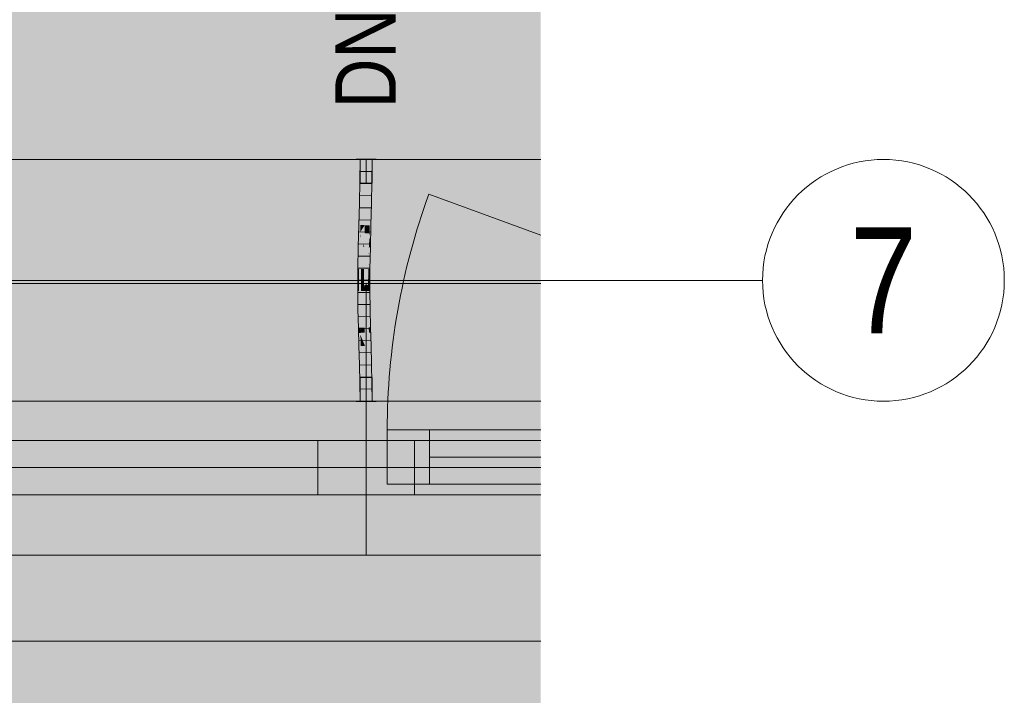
# Model space of a CAD drawing. Extents: x -620 to 300, y 62 to 1162.
# Tile 22 of 49: x 59 to 92, y 206 to 228. Entities that reach past the tile are written whole.
import ezdxf
from ezdxf.enums import TextEntityAlignment as Align
from ezdxf.lldxf.tags import DXFTag

# ---------------------------------------------------------------- set-up
doc = ezdxf.new("R2010")
doc.units = 0
doc.layers.get('0').update_dxf_attribs({"lineweight": 13})
for name, color, linetype, lineweight, true_color in [('30 -33 Aussenwände- 7 Fassade_ Elemente', 7, 'Continuous', 9, 0x00aacc), ('30 -35 Decken- 1 Konstruktion-Träger- Stahlbeton', 7, 'Continuous', 13, 0x33aa00), ('E_Leerrohr 20', 7, 'Continuous', 13, 0xcc0099), ('E_Leerrohr 20-Shading', 7, 'Continuous', 13, 0xcc0099), ('iwb_Layout Achsbezeichung', 1, 'Continuous', 13, 0xff0000), ('iwb_Layout BA_Markierung', 7, 'Continuous', 9, 0xbadcdc), ('iwb_Schraffur_Unterzug', 7, 'Continuous', 5, 0xffffcc)]:
    doc.layers.add(name, color=color, linetype=linetype, lineweight=lineweight, true_color=true_color)
doc.layers.add('70 -71 Achsen- 1 Gebäudeachsen', color=7, linetype='STRICHPUNKT2-A06G945V8I', lineweight=18)
doc.layers.add('Detailelementbeschriftung', color=7, linetype='Continuous', lineweight=9)
doc.styles.get("Standard").update_dxf_attribs({"font": 'ARIALN.TTF'})
tags = doc.linetypes.add('fein_strichliert-A06G945W8I', pattern=[4, 1, -2, 1]).pattern_tags.tags
tags[8:9] = [DXFTag(74, 4), DXFTag(75, 0), DXFTag(340, '0'), DXFTag(46, 0.0), DXFTag(50, 0.0), DXFTag(44, 0.0), DXFTag(45, 0.0)]
tags[6:7] = [DXFTag(74, 4), DXFTag(75, 0), DXFTag(340, '0'), DXFTag(46, 0.0), DXFTag(50, 0.0), DXFTag(44, 0.0), DXFTag(45, 0.0)]
tags[4:5] = [DXFTag(74, 4), DXFTag(75, 0), DXFTag(340, '0'), DXFTag(46, 0.0), DXFTag(50, 0.0), DXFTag(44, 0.0), DXFTag(45, 0.0)]
tags = doc.linetypes.add('STRICHPUNKT2', pattern=[12.7, 6.35, -3.175, 0, -3.175]).pattern_tags.tags
tags[10:11] = [DXFTag(74, 4), DXFTag(75, 0), DXFTag(340, '0'), DXFTag(46, 0.0), DXFTag(50, 0.0), DXFTag(44, 0.0), DXFTag(45, 0.0)]
tags[8:9] = [DXFTag(74, 4), DXFTag(75, 0), DXFTag(340, '0'), DXFTag(46, 0.0), DXFTag(50, 0.0), DXFTag(44, 0.0), DXFTag(45, 0.0)]
tags[6:7] = [DXFTag(74, 4), DXFTag(75, 0), DXFTag(340, '0'), DXFTag(46, 0.0), DXFTag(50, 0.0), DXFTag(44, 0.0), DXFTag(45, 0.0)]
tags[4:5] = [DXFTag(74, 4), DXFTag(75, 0), DXFTag(340, '0'), DXFTag(46, 0.0), DXFTag(50, 0.0), DXFTag(44, 0.0), DXFTag(45, 0.0)]
tags = doc.linetypes.add('STRICHPUNKT2-A06G945V8I', pattern=[12.7, 6.35, -3.175, 0, -3.175]).pattern_tags.tags
tags[10:11] = [DXFTag(74, 4), DXFTag(75, 0), DXFTag(340, '0'), DXFTag(46, 0.0), DXFTag(50, 0.0), DXFTag(44, 0.0), DXFTag(45, 0.0)]
tags[8:9] = [DXFTag(74, 4), DXFTag(75, 0), DXFTag(340, '0'), DXFTag(46, 0.0), DXFTag(50, 0.0), DXFTag(44, 0.0), DXFTag(45, 0.0)]
tags[6:7] = [DXFTag(74, 4), DXFTag(75, 0), DXFTag(340, '0'), DXFTag(46, 0.0), DXFTag(50, 0.0), DXFTag(44, 0.0), DXFTag(45, 0.0)]
tags[4:5] = [DXFTag(74, 4), DXFTag(75, 0), DXFTag(340, '0'), DXFTag(46, 0.0), DXFTag(50, 0.0), DXFTag(44, 0.0), DXFTag(45, 0.0)]

# ---------------------------------------------------------------- blocks, each defined once
blk = doc.blocks.new('Shading-A06G945H8I', base_point=(70.795, 219.828))
at = {"layer": 'E_Leerrohr 20-Shading', "color": 223, "true_color": 0xc67fb4}
for points in [[(70.579, 223.453), (70.52, 223.453), (70.573, 222.731), (70.514, 222.732)], [(70.876, 223.453), (70.862, 223.453), (70.867, 222.726), (70.856, 222.726)], [(70.876, 223.453), (70.867, 222.726), (70.896, 223.453), (70.886, 222.726)], [(70.896, 223.453), (70.886, 222.726), (70.906, 223.453), (70.894, 222.726)], [(70.894, 222.726), (70.91, 222.726), (70.906, 223.453), (70.92, 223.453)], [(70.91, 222.726), (70.914, 222.726), (70.92, 223.453)], [(70.573, 222.731), (70.514, 222.732), (70.556, 222.007), (70.499, 222.009)], [(70.557, 222.007), (70.573, 222.731), (70.556, 222.007)], [(70.867, 222.726), (70.856, 222.726), (70.847, 222), (70.84, 222)], [(70.864, 222.59), (70.847, 222), (70.849, 222)], [(70.886, 222.726), (70.849, 222), (70.864, 222)], [(70.886, 222.726), (70.867, 222.726), (70.849, 222), (70.864, 222.59)], [(70.886, 222.726), (70.864, 222), (70.894, 222.726), (70.871, 222)], [(70.871, 222), (70.883, 221.999), (70.894, 222.726), (70.91, 222.726)], [(70.883, 221.999), (70.899, 221.999), (70.91, 222.726), (70.914, 222.726)], [(70.556, 222.007), (70.499, 222.009), (70.533, 221.283), (70.479, 221.284)], [(70.533, 221.283), (70.537, 221.283), (70.556, 222.007), (70.557, 222.007)], [(70.537, 221.283), (70.538, 221.283), (70.557, 222.007)], [(70.847, 222), (70.84, 222), (70.822, 221.275), (70.821, 221.275)], [(70.849, 222), (70.847, 222), (70.826, 221.275), (70.822, 221.275)], [(70.864, 222), (70.849, 222), (70.837, 221.275), (70.826, 221.275)], [(70.864, 222), (70.837, 221.275), (70.871, 222), (70.843, 221.275)], [(70.843, 221.275), (70.85, 221.274), (70.871, 222), (70.883, 221.999)], [(70.85, 221.274), (70.879, 221.274), (70.883, 221.999), (70.899, 221.999)], [(70.46, 220.559), (70.525, 221.008), (70.479, 221.284), (70.533, 221.283)], [(70.533, 221.283), (70.525, 221.008), (70.537, 221.283), (70.53, 221.047)], [(70.53, 221.047), (70.532, 221.057), (70.537, 221.283), (70.538, 221.283)], [(70.822, 221.275), (70.821, 221.275), (70.814, 221.013)], [(70.837, 221.275), (70.826, 221.275), (70.824, 220.914), (70.817, 220.981)], [(70.817, 220.981), (70.826, 221.275), (70.818, 221.142), (70.822, 221.275)], [(70.837, 221.275), (70.824, 220.914), (70.843, 221.275), (70.828, 220.869)], [(70.828, 220.869), (70.831, 220.844), (70.843, 221.275), (70.85, 221.274)], [(70.831, 220.844), (70.86, 220.55), (70.85, 221.274), (70.879, 221.274)], [(70.509, 220.558), (70.515, 220.688), (70.46, 220.559), (70.525, 221.008)], [(70.519, 220.557), (70.532, 221.057), (70.509, 220.558)], [(70.525, 221.008), (70.515, 220.688), (70.53, 221.047), (70.529, 220.993)], [(70.529, 220.993), (70.532, 221.057), (70.53, 221.047)], [(70.814, 221.008), (70.814, 221.013), (70.801, 220.551)], [(70.804, 220.551), (70.817, 220.981), (70.801, 220.551), (70.814, 221.008)], [(70.824, 220.914), (70.817, 220.981), (70.81, 220.551), (70.804, 220.551)], [(70.824, 220.914), (70.81, 220.551), (70.828, 220.869), (70.816, 220.551)], [(70.817, 220.981), (70.818, 221.142), (70.814, 221.008)], [(70.818, 221.142), (70.814, 221.013), (70.814, 221.008)], [(70.816, 220.551), (70.817, 220.551), (70.828, 220.869), (70.831, 220.844)], [(70.817, 220.551), (70.86, 220.55), (70.831, 220.844)], [(70.509, 220.558), (70.46, 220.559), (70.486, 219.831), (70.447, 219.832)], [(70.505, 219.831), (70.519, 220.557), (70.486, 219.831), (70.509, 220.558)], [(70.791, 219.828), (70.81, 220.551), (70.788, 219.828), (70.804, 220.551)], [(70.804, 220.551), (70.801, 220.551), (70.788, 219.828)], [(70.791, 219.828), (70.794, 219.828), (70.816, 220.551), (70.805, 220.156)], [(70.791, 219.828), (70.816, 220.551), (70.81, 220.551)], [(70.795, 219.828), (70.847, 219.827), (70.817, 220.551), (70.86, 220.55)], [(70.795, 219.828), (70.817, 220.551), (70.805, 220.156)], [(70.805, 220.156), (70.817, 220.551), (70.816, 220.551)], [(70.794, 219.828), (70.795, 219.828), (70.805, 220.156)], [(70.484, 219.47), (70.486, 219.831), (70.445, 219.471), (70.447, 219.832)], [(70.502, 219.104), (70.505, 219.831), (70.481, 219.104), (70.486, 219.831)], [(70.791, 219.828), (70.788, 219.828), (70.786, 219.302)], [(70.789, 219.681), (70.786, 219.302), (70.787, 219.385)], [(70.791, 219.465), (70.794, 219.828), (70.788, 219.465)], [(70.794, 219.828), (70.788, 219.465), (70.788, 219.465)], [(70.794, 219.828), (70.791, 219.828), (70.788, 219.465), (70.789, 219.681)], [(70.795, 219.828), (70.792, 219.465), (70.847, 219.827), (70.845, 219.464)], [(70.792, 219.538), (70.792, 219.465), (70.795, 219.828), (70.792, 219.465)], [(70.795, 219.828), (70.794, 219.828), (70.792, 219.538)], [(70.481, 219.104), (70.484, 219.47), (70.443, 219.104), (70.445, 219.471)], [(70.786, 219.302), (70.785, 219.105), (70.786, 219.274)], [(70.785, 219.105), (70.787, 219.105), (70.786, 219.274), (70.788, 219.165)], [(70.788, 219.165), (70.787, 219.385), (70.786, 219.274)], [(70.787, 219.385), (70.786, 219.302), (70.786, 219.274)], [(70.788, 219.465), (70.787, 219.385), (70.788, 219.465)], [(70.788, 219.165), (70.791, 219.465), (70.787, 219.385), (70.788, 219.465)], [(70.791, 219.465), (70.788, 219.165), (70.792, 219.465), (70.789, 219.105)], [(70.791, 219.465), (70.788, 219.165), (70.791, 219.465)], [(70.792, 219.465), (70.789, 219.105), (70.792, 219.465)], [(70.792, 219.465), (70.789, 219.105), (70.845, 219.464), (70.843, 219.105)], [(70.792, 219.538), (70.791, 219.465), (70.792, 219.465)], [(70.481, 219.104), (70.443, 219.104), (70.494, 218.493), (70.451, 218.492)], [(70.51, 218.494), (70.502, 219.104), (70.494, 218.493), (70.481, 219.104)], [(70.787, 219.105), (70.789, 219.105), (70.788, 219.165)], [(70.802, 218.499), (70.789, 219.105), (70.793, 218.499), (70.787, 219.105)], [(70.851, 218.5), (70.843, 219.105), (70.802, 218.499), (70.789, 219.105)], [(70.494, 218.493), (70.451, 218.492), (70.52, 217.884), (70.466, 217.882)], [(70.525, 217.884), (70.51, 218.494), (70.52, 217.884), (70.494, 218.493)], [(70.802, 218.499), (70.793, 218.499), (70.828, 217.892), (70.807, 217.892)], [(70.866, 217.893), (70.851, 218.5), (70.828, 217.892), (70.802, 218.499)], [(70.466, 217.882), (70.487, 217.715), (70.52, 217.884), (70.528, 217.715)], [(70.487, 217.715), (70.466, 217.882), (70.471, 217.714)], [(70.484, 217.273), (70.543, 217.275), (70.471, 217.714), (70.487, 217.715)], [(70.487, 217.715), (70.543, 217.275), (70.528, 217.715), (70.532, 217.645)], [(70.532, 217.645), (70.525, 217.884), (70.52, 217.884)], [(70.836, 217.717), (70.828, 217.892), (70.813, 217.717), (70.807, 217.892)], [(70.858, 217.284), (70.836, 217.717), (70.826, 217.283), (70.813, 217.717)], [(70.871, 217.718), (70.866, 217.893), (70.836, 217.717), (70.828, 217.892)], [(70.858, 217.284), (70.884, 217.285), (70.836, 217.717), (70.871, 217.718)], [(70.543, 217.275), (70.484, 217.273), (70.56, 216.667), (70.502, 216.666)], [(70.858, 217.284), (70.826, 217.283), (70.889, 216.675), (70.843, 216.674)], [(70.902, 216.676), (70.884, 217.285), (70.889, 216.675), (70.858, 217.284)], [(70.56, 216.667), (70.502, 216.666), (70.573, 216.06), (70.515, 216.059)], [(70.574, 216.06), (70.56, 216.667), (70.573, 216.06), (70.56, 216.667)], [(70.889, 216.675), (70.843, 216.674), (70.911, 216.065), (70.857, 216.064)], [(70.915, 216.065), (70.902, 216.676), (70.911, 216.065), (70.889, 216.675)], [(70.573, 216.06), (70.515, 216.059), (70.575, 215.453), (70.52, 215.453)], [(70.579, 215.453), (70.574, 216.06), (70.575, 215.453), (70.573, 216.06)], [(70.92, 215.453), (70.911, 216.065), (70.862, 215.453), (70.857, 216.064)], [(70.92, 215.453), (70.915, 216.065), (70.911, 216.065)]]:
    blk.add_solid(points, dxfattribs=at)
at = {"layer": 'E_Leerrohr 20-Shading', "color": 231, "true_color": 0xe17fc9}
for points in [[(70.686, 223.453), (70.579, 223.453), (70.686, 222.729), (70.573, 222.731)], [(70.714, 222.729), (70.72, 223.453), (70.686, 222.729), (70.686, 223.453)], [(70.72, 223.453), (70.714, 222.729), (70.719, 222.728)], [(70.719, 222.728), (70.725, 222.728), (70.72, 223.453)], [(70.725, 222.728), (70.856, 222.726), (70.72, 223.453), (70.862, 223.453)], [(70.618, 222.73), (70.573, 222.731), (70.621, 222.006), (70.557, 222.007)], [(70.681, 222.004), (70.686, 222.729), (70.621, 222.006), (70.618, 222.73)], [(70.699, 222.004), (70.714, 222.729), (70.681, 222.004), (70.686, 222.729)], [(70.714, 222.729), (70.699, 222.004), (70.703, 222.004)], [(70.714, 222.003), (70.719, 222.728), (70.703, 222.004), (70.714, 222.729)], [(70.714, 222.003), (70.736, 222.003), (70.719, 222.728), (70.725, 222.728)], [(70.736, 222.003), (70.84, 222), (70.725, 222.728), (70.856, 222.726)], [(70.621, 222.006), (70.557, 222.007), (70.622, 221.28), (70.538, 221.283)], [(70.622, 221.28), (70.666, 221.279), (70.621, 222.006), (70.677, 222.004)], [(70.666, 221.279), (70.675, 221.279), (70.677, 222.004), (70.681, 222.004)], [(70.679, 221.279), (70.699, 222.004), (70.675, 221.279), (70.681, 222.004)], [(70.714, 222.003), (70.699, 222.004), (70.708, 221.278), (70.679, 221.279)], [(70.708, 221.278), (70.75, 221.277), (70.714, 222.003), (70.736, 222.003)], [(70.75, 221.277), (70.821, 221.275), (70.736, 222.003), (70.84, 222)], [(70.538, 221.283), (70.532, 221.057), (70.622, 221.28), (70.622, 221.198)], [(70.622, 221.28), (70.622, 221.198), (70.666, 221.279), (70.666, 221.265)], [(70.666, 221.265), (70.622, 221.198), (70.655, 220.573), (70.623, 220.699)], [(70.66, 220.554), (70.675, 221.279), (70.655, 220.573), (70.666, 221.265)], [(70.675, 221.279), (70.66, 220.554), (70.672, 221.015)], [(70.666, 221.265), (70.675, 221.279), (70.666, 221.279)], [(70.672, 221.015), (70.679, 221.279), (70.675, 221.279)], [(70.706, 221.014), (70.708, 221.278), (70.672, 221.015), (70.679, 221.279)], [(70.706, 221.014), (70.755, 221.014), (70.708, 221.278), (70.75, 221.277)], [(70.755, 221.014), (70.814, 221.013), (70.75, 221.277), (70.821, 221.275)], [(70.532, 221.057), (70.519, 220.557), (70.541, 220.557)], [(70.622, 221.198), (70.532, 221.057), (70.623, 220.699)], [(70.541, 220.557), (70.623, 220.555), (70.532, 221.057), (70.623, 220.699)], [(70.672, 221.015), (70.66, 220.554), (70.675, 221.015), (70.664, 220.554)], [(70.664, 220.554), (70.678, 220.554), (70.675, 221.015), (70.686, 221.015)], [(70.678, 220.554), (70.703, 220.553), (70.686, 221.015), (70.706, 221.014)], [(70.706, 221.014), (70.703, 220.553), (70.755, 221.014), (70.763, 220.552)], [(70.763, 220.552), (70.801, 220.551), (70.755, 221.014), (70.814, 221.013)], [(70.623, 220.699), (70.623, 220.555), (70.655, 220.573), (70.655, 220.554)], [(70.655, 220.554), (70.66, 220.554), (70.655, 220.573)], [(70.541, 220.557), (70.519, 220.557), (70.551, 219.831), (70.505, 219.831)], [(70.551, 219.831), (70.627, 219.83), (70.541, 220.557), (70.623, 220.555)], [(70.623, 220.555), (70.627, 219.83), (70.655, 220.554), (70.647, 219.829)], [(70.647, 219.829), (70.66, 220.554), (70.655, 220.554)], [(70.664, 220.554), (70.66, 220.554), (70.65, 219.829), (70.647, 219.829)], [(70.668, 219.829), (70.678, 220.554), (70.65, 219.829), (70.664, 220.554)], [(70.699, 219.829), (70.703, 220.553), (70.668, 219.829), (70.678, 220.554)], [(70.699, 219.829), (70.773, 219.828), (70.703, 220.553), (70.763, 220.552)], [(70.773, 219.828), (70.788, 219.828), (70.763, 220.552), (70.801, 220.551)], [(70.551, 219.831), (70.505, 219.831), (70.553, 219.104), (70.502, 219.104)], [(70.551, 219.831), (70.552, 219.469), (70.627, 219.83), (70.632, 219.468)], [(70.627, 219.83), (70.632, 219.468), (70.647, 219.829), (70.645, 219.468)], [(70.663, 219.105), (70.668, 219.829), (70.645, 219.468), (70.65, 219.829)], [(70.65, 219.829), (70.647, 219.829), (70.645, 219.468)], [(70.698, 219.302), (70.699, 219.829), (70.665, 219.301), (70.668, 219.829)], [(70.699, 219.829), (70.698, 219.302), (70.773, 219.828), (70.774, 219.302)], [(70.773, 219.828), (70.774, 219.302), (70.788, 219.828), (70.786, 219.302)], [(70.552, 219.469), (70.553, 219.104), (70.632, 219.468), (70.637, 219.105)], [(70.636, 219.468), (70.632, 219.468), (70.64, 219.105), (70.637, 219.105)], [(70.645, 219.468), (70.636, 219.468), (70.643, 219.105), (70.64, 219.105)], [(70.663, 219.105), (70.645, 219.468), (70.643, 219.105)], [(70.663, 219.105), (70.698, 219.105), (70.665, 219.301), (70.698, 219.302)], [(70.774, 219.302), (70.698, 219.302), (70.772, 219.105), (70.698, 219.105)], [(70.774, 219.302), (70.772, 219.105), (70.775, 219.209)], [(70.774, 219.302), (70.775, 219.105), (70.786, 219.302), (70.785, 219.105)], [(70.553, 219.104), (70.502, 219.104), (70.547, 218.494), (70.51, 218.494)], [(70.547, 218.494), (70.65, 218.496), (70.553, 219.104), (70.637, 219.105)], [(70.637, 219.105), (70.65, 218.496), (70.64, 219.105), (70.651, 218.496)], [(70.651, 218.496), (70.643, 219.105), (70.64, 219.105)], [(70.663, 219.105), (70.643, 219.105), (70.665, 218.496), (70.651, 218.496)], [(70.7, 218.497), (70.698, 219.105), (70.665, 218.496), (70.663, 219.105)], [(70.698, 219.105), (70.7, 218.497), (70.772, 219.105), (70.757, 218.498)], [(70.757, 218.498), (70.769, 218.498), (70.772, 219.105), (70.775, 219.105)], [(70.769, 218.498), (70.793, 218.499), (70.775, 219.105), (70.785, 219.105)], [(70.772, 219.105), (70.775, 219.105), (70.775, 219.209)], [(70.547, 218.494), (70.51, 218.494), (70.537, 217.884), (70.525, 217.884)], [(70.537, 217.884), (70.666, 217.888), (70.547, 218.494), (70.65, 218.496)], [(70.666, 217.888), (70.651, 218.496), (70.65, 218.496)], [(70.665, 218.496), (70.651, 218.496), (70.669, 217.888), (70.666, 217.888)], [(70.705, 217.889), (70.7, 218.497), (70.669, 217.888), (70.665, 218.496)], [(70.705, 217.889), (70.759, 217.89), (70.7, 218.497), (70.769, 218.498)], [(70.759, 217.89), (70.807, 217.892), (70.769, 218.498), (70.793, 218.499)], [(70.537, 217.884), (70.525, 217.884), (70.532, 217.645)], [(70.532, 217.645), (70.684, 217.279), (70.533, 217.715), (70.671, 217.717)], [(70.684, 217.279), (70.532, 217.645), (70.543, 217.275)], [(70.671, 217.717), (70.666, 217.888), (70.533, 217.715), (70.537, 217.884)], [(70.669, 217.888), (70.666, 217.888), (70.671, 217.717)], [(70.71, 217.28), (70.705, 217.889), (70.671, 217.717), (70.669, 217.888)], [(70.71, 217.28), (70.671, 217.717), (70.684, 217.279)], [(70.71, 217.28), (70.746, 217.281), (70.705, 217.889), (70.759, 217.89)], [(70.746, 217.281), (70.826, 217.283), (70.759, 217.89), (70.807, 217.892)], [(70.684, 217.279), (70.543, 217.275), (70.702, 216.671), (70.56, 216.667)], [(70.71, 217.28), (70.684, 217.279), (70.715, 216.671), (70.702, 216.671)], [(70.715, 216.671), (70.734, 216.671), (70.71, 217.28), (70.746, 217.281)], [(70.734, 216.671), (70.843, 216.674), (70.746, 217.281), (70.826, 217.283)], [(70.57, 216.667), (70.56, 216.667), (70.574, 216.06)], [(70.715, 216.062), (70.702, 216.671), (70.574, 216.06), (70.57, 216.667)], [(70.715, 216.671), (70.702, 216.671), (70.719, 216.062), (70.715, 216.062)], [(70.719, 216.062), (70.724, 216.062), (70.715, 216.671), (70.734, 216.671)], [(70.724, 216.062), (70.857, 216.064), (70.734, 216.671), (70.843, 216.674)], [(70.715, 216.062), (70.574, 216.06), (70.72, 215.453), (70.579, 215.453)], [(70.719, 216.062), (70.715, 216.062), (70.72, 215.453)], [(70.862, 215.453), (70.857, 216.064), (70.72, 215.453), (70.719, 216.062)]]:
    blk.add_solid(points, dxfattribs=at)
blk = doc.blocks.new('Shading-A06G945J8I', base_point=(70.765, 222.665))
at = {"layer": 'E_Leerrohr 20-Shading', "color": 213, "true_color": 0xd67fc0}
for points in [[(70.39, 223.453), (70.72, 223.453), (70.39, 223.465), (70.72, 223.465)], [(70.52, 222.665), (70.72, 222.665), (70.52, 223.453), (70.72, 223.453)], [(70.72, 223.465), (70.72, 223.453), (70.785, 223.465), (70.785, 223.453)], [(70.72, 223.453), (70.72, 222.665), (70.769, 223.453), (70.765, 222.665)], [(70.765, 222.665), (70.92, 222.665), (70.769, 223.453), (70.92, 223.453)], [(70.931, 223.465), (70.785, 223.465), (70.931, 223.453), (70.785, 223.453)], [(70.991, 223.465), (70.931, 223.465), (70.991, 223.453), (70.931, 223.453)], [(70.991, 223.453), (71.05, 223.453), (70.991, 223.465), (71.05, 223.465)]]:
    blk.add_solid(points, dxfattribs=at)
blk = doc.blocks.new('Shading-A06G945L8I', base_point=(70.92, 215.453))
at = {"layer": 'E_Leerrohr 20-Shading', "color": 213, "true_color": 0xd67fc0}
for points in [[(70.72, 216.241), (70.52, 216.241), (70.72, 215.453), (70.52, 215.453)], [(70.92, 215.453), (70.92, 216.241), (70.72, 215.453), (70.725, 216.241)], [(70.725, 216.241), (70.72, 216.241), (70.72, 215.453)], [(70.72, 215.453), (70.39, 215.453), (70.72, 215.441), (70.39, 215.441)], [(70.785, 215.453), (70.72, 215.453), (70.785, 215.441), (70.72, 215.441)], [(70.785, 215.441), (70.942, 215.441), (70.785, 215.453), (70.942, 215.453)], [(70.942, 215.441), (71.05, 215.441), (70.942, 215.453), (71.05, 215.453)]]:
    blk.add_solid(points, dxfattribs=at)
blk = doc.blocks.new('Polygon-A06G945P8I')
at = {"color": 0, "linetype": 'ByBlock', "lineweight": -2, "ltscale": 0.13}
blk.add_solid([(39.43, 86.616), (39.263, 1083.814), (76.501, 86.518), (76.501, 1083.814)], dxfattribs=at)
blk = doc.blocks.new('Referenz-A06G945X8I')
at = {"layer": '30 -33 Aussenwände- 7 Fassade_ Elemente', "color": 0, "linetype": 'Continuous', "lineweight": -2, "ltscale": 0.13}
for p, q in [((76.501, 223.453), (44.02, 223.453)), ((71.42, 214.503), (72.82, 214.503)), ((71.42, 212.703), (71.42, 214.503)), ((71.42, 212.703), (71.42, 214.503)), ((71.42, 214.503), (76.501, 214.503)), ((72.82, 214.503), (72.82, 212.703)), ((46.32, 214.153), (70.72, 214.153)), ((69.12, 212.353), (69.12, 214.153)), ((69.12, 214.153), (70.72, 214.153)), ((70.72, 212.353), (70.72, 214.153)), ((70.72, 214.153), (72.32, 214.153)), ((70.72, 214.153), (76.501, 214.153)), ((70.72, 212.353), (70.72, 214.153)), ((72.32, 214.153), (72.32, 212.353)), ((72.82, 213.603), (76.501, 213.603)), ((69.12, 213.253), (48.12, 213.253)), ((76.501, 212.703), (71.42, 212.703)), ((72.82, 212.703), (71.42, 212.703)), ((70.72, 212.353), (46.32, 212.353)), ((70.72, 212.353), (69.12, 212.353)), ((72.32, 212.353), (70.72, 212.353)), ((76.501, 212.353), (70.72, 212.353)), ((47.32, 207.513), (76.501, 207.513))]:
    blk.add_line(p, q, dxfattribs=at)
at = {"layer": '30 -33 Aussenwände- 7 Fassade_ Elemente', "color": 0, "linetype": 'fein_strichliert-A06G945W8I', "lineweight": -2, "ltscale": 0.13}
blk.add_line((76.501, 220.953), (72.795, 222.301), dxfattribs=at)
at = {"layer": '30 -33 Aussenwände- 7 Fassade_ Elemente', "color": 0, "lineweight": -2}
for p, q in [((70.72, 219.353), (46.52, 219.353)), ((76.501, 219.353), (46.52, 219.353)), ((76.501, 219.353), (70.72, 219.353)), ((70.72, 214.153), (70.72, 219.353)), ((71.42, 214.503), (72.82, 214.503)), ((71.42, 214.503), (71.42, 212.703)), ((72.82, 214.503), (72.82, 212.703)), ((72.82, 214.503), (76.501, 214.503)), ((48.12, 214.153), (69.12, 214.153)), ((48.12, 214.153), (76.501, 214.153)), ((69.12, 214.153), (69.12, 212.353)), ((69.12, 214.153), (70.72, 214.153)), ((72.32, 214.153), (70.72, 214.153)), ((70.72, 214.153), (70.72, 212.353)), ((72.32, 212.353), (72.32, 214.153)), ((76.501, 213.603), (72.82, 213.603)), ((48.12, 213.253), (69.12, 213.253)), ((48.12, 213.253), (76.501, 213.253)), ((72.82, 212.703), (71.42, 212.703)), ((76.501, 212.703), (72.82, 212.703)), ((76.501, 212.353), (48.12, 212.353)), ((69.12, 212.353), (48.12, 212.353)), ((70.72, 212.353), (69.12, 212.353)), ((70.72, 212.353), (72.32, 212.353)), ((70.72, 212.353), (70.72, 210.353)), ((76.501, 212.353), (72.32, 212.353)), ((70.72, 210.353), (46.52, 210.353)), ((76.501, 210.353), (46.52, 210.353)), ((76.501, 210.353), (70.72, 210.353))]:
    blk.add_line(p, q, dxfattribs=at)
at = {"layer": '30 -33 Aussenwände- 7 Fassade_ Elemente', "color": 0, "linetype": 'fein_strichliert-A06G945W8I', "lineweight": -2, "ltscale": 0.13}
blk.add_ellipse((94.22, 214.503), major_axis=(-21.425, 7.798), ratio=1, start_param=0, end_param=0.349066, dxfattribs=at)
at = {"layer": '30 -35 Decken- 1 Konstruktion-Träger- Stahlbeton', "color": 0, "linetype": 'fein_strichliert-A06G945W8I', "lineweight": -2, "ltscale": 0.13}
for p, q in [((43.42, 223.453), (76.501, 223.453)), ((43.42, 215.453), (76.501, 215.453))]:
    blk.add_line(p, q, dxfattribs=at)
at = {"layer": '70 -71 Achsen- 1 Gebäudeachsen', "color": 0, "linetype": 'STRICHPUNKT2-A06G945V8I', "lineweight": -2, "ltscale": 0.13}
blk.add_line((-538.631, 219.453), (76.501, 219.453), dxfattribs=at)
blk = doc.blocks.new('Referenz-A06G945Z8I')
at = {"layer": 'iwb_Schraffur_Unterzug', "linetype": 'Continuous', "ltscale": 0.13}
for points in [[(-447.199, 219.453), (-447.199, 223.453), (76.501, 223.453)], [(-447.199, 219.453), (76.501, 223.453), (76.501, 220.518)], [(43.421, 223.453), (76.501, 223.453), (76.501, 223.184)], [(43.421, 223.453), (76.501, 223.184), (76.501, 215.453)], [(43.421, 223.453), (76.501, 215.453), (43.421, 215.453)], [(-447.199, 219.453), (76.501, 220.518), (76.501, 218.389)], [(-447.199, 219.453), (76.501, 218.389), (76.501, 215.453)], [(-447.199, 219.453), (76.501, 215.453), (-447.199, 215.453)]]:
    blk.add_solid(points, dxfattribs=at)
blk = doc.blocks.new('Enddeckel-A06G94CX8I')
at = {"color": 0, "linetype": 'ByBlock', "lineweight": -2, "ltscale": 0.13}
for p, q in [((70.52, 216.241), (70.52, 215.453)), ((70.638, 216.241), (70.52, 216.241)), ((70.803, 216.241), (70.638, 216.241)), ((70.92, 216.241), (70.803, 216.241)), ((70.92, 215.453), (70.92, 216.241)), ((70.39, 215.453), (70.39, 215.441)), ((70.584, 215.453), (70.39, 215.453)), ((70.584, 215.441), (70.39, 215.441)), ((70.638, 215.453), (70.52, 215.453)), ((70.857, 215.453), (70.584, 215.453)), ((70.857, 215.441), (70.584, 215.441)), ((70.803, 215.453), (70.638, 215.453)), ((70.92, 215.453), (70.803, 215.453)), ((71.05, 215.453), (70.857, 215.453)), ((71.05, 215.441), (70.857, 215.441)), ((71.05, 215.441), (71.05, 215.453))]:
    blk.add_line(p, q, dxfattribs=at)
at = {"color": 0, "linetype": 'STRICHPUNKT2', "lineweight": 5, "ltscale": 0.13}
blk.add_line((70.72, 215.453), (70.72, 216.241), dxfattribs=at)
blk = doc.blocks.new('Enddeckel-A06G94CZ8I')
at = {"color": 0, "linetype": 'ByBlock', "lineweight": -2, "ltscale": 0.13}
for p, q in [((70.39, 223.465), (70.39, 223.453)), ((70.39, 223.465), (70.584, 223.465)), ((70.39, 223.453), (70.584, 223.453)), ((70.52, 223.453), (70.52, 222.665)), ((70.52, 223.453), (70.638, 223.453)), ((70.584, 223.465), (70.857, 223.465)), ((70.584, 223.453), (70.857, 223.453)), ((70.638, 223.453), (70.803, 223.453)), ((70.803, 223.453), (70.92, 223.453)), ((70.857, 223.465), (71.05, 223.465)), ((70.857, 223.453), (71.05, 223.453)), ((70.92, 222.665), (70.92, 223.453)), ((71.05, 223.453), (71.05, 223.465)), ((70.52, 222.665), (70.638, 222.665)), ((70.638, 222.665), (70.803, 222.665)), ((70.803, 222.665), (70.92, 222.665))]:
    blk.add_line(p, q, dxfattribs=at)
at = {"color": 0, "linetype": 'STRICHPUNKT2', "lineweight": 5, "ltscale": 0.13}
blk.add_line((70.72, 223.453), (70.72, 222.665), dxfattribs=at)
blk = doc.blocks.new('Flexrohr-A06G94D18I')
at = {"color": 0, "linetype": 'ByBlock', "lineweight": -2, "ltscale": 0.13}
for p, q in [((70.52, 223.453), (70.514, 222.732)), ((70.52, 223.453), (70.92, 223.453)), ((70.92, 223.453), (70.914, 222.726)), ((70.529, 223.055), (70.905, 223.052)), ((70.514, 222.732), (70.499, 222.009)), ((70.525, 222.656), (70.901, 222.65)), ((70.914, 222.726), (70.899, 221.999)), ((70.516, 222.258), (70.892, 222.25)), ((70.499, 222.009), (70.479, 221.284)), ((70.899, 221.999), (70.879, 221.274)), ((70.507, 221.858), (70.883, 221.849)), ((70.479, 221.284), (70.46, 220.559)), ((70.496, 221.459), (70.872, 221.449)), ((70.879, 221.274), (70.86, 220.55)), ((70.485, 221.059), (70.861, 221.049)), ((70.475, 220.658), (70.851, 220.65)), ((70.46, 220.559), (70.447, 219.832)), ((70.467, 220.258), (70.842, 220.251)), ((70.86, 220.55), (70.847, 219.827)), ((70.447, 219.832), (70.443, 219.104)), ((70.459, 219.856), (70.835, 219.852)), ((70.847, 219.827), (70.843, 219.105)), ((70.457, 219.455), (70.833, 219.454)), ((70.443, 219.104), (70.451, 218.492)), ((70.456, 219.053), (70.832, 219.055)), ((70.843, 219.105), (70.851, 218.5)), ((70.461, 218.652), (70.837, 218.657)), ((70.451, 218.492), (70.466, 217.882)), ((70.851, 218.5), (70.866, 217.893)), ((70.469, 218.25), (70.845, 218.259)), ((70.466, 217.882), (70.484, 217.273)), ((70.479, 217.849), (70.855, 217.86)), ((70.866, 217.893), (70.884, 217.285)), ((70.491, 217.449), (70.867, 217.46)), ((70.484, 217.273), (70.502, 216.666)), ((70.503, 217.05), (70.879, 217.06)), ((70.884, 217.285), (70.902, 216.676)), ((70.502, 216.666), (70.515, 216.059)), ((70.514, 216.65), (70.89, 216.66)), ((70.902, 216.676), (70.915, 216.065)), ((70.515, 216.059), (70.52, 215.453)), ((70.523, 216.252), (70.899, 216.259)), ((70.915, 216.065), (70.92, 215.453)), ((70.529, 215.853), (70.905, 215.857)), ((70.52, 215.453), (70.92, 215.453)), ((70.532, 215.455), (70.908, 215.455))]:
    blk.add_line(p, q, dxfattribs=at)
blk = doc.blocks.new('Einzeiliger Text-A06G94D38I')
at = {"color": 0, "lineweight": -2, "insert": (69.701, 225.142), "char_height": 2, "attachment_point": 1, "rotation": 90}
blk.add_mtext('{\\fArial Narrow;DN20 in UZ}', dxfattribs=at)

msp = doc.modelspace()

# ---------------------------------------------------------------- linework, layer by layer
at = {"layer": 'iwb_Layout Achsbezeichung', "linetype": 'STRICHPUNKT2', "lineweight": 13, "ltscale": 0.39}
msp.add_line((76.501, 219.453), (83.837, 219.453), dxfattribs=at)
at = {"layer": 'iwb_Layout Achsbezeichung', "ltscale": 0.39, "extrusion": (0, 0, -1)}
msp.add_circle((-87.837, 219.453), 4, dxfattribs=at)

# ---------------------------------------------------------------- block references
at = {"color": 8, "lineweight": 13, "ltscale": 0.13, "true_color": 0x808080}
msp.add_blockref('Referenz-A06G945X8I', (0, 0), dxfattribs=at)
at = {"color": 8, "lineweight": 25, "ltscale": 0.25, "true_color": 0x808080}
msp.add_blockref('Referenz-A06G945Z8I', (0, 0), dxfattribs=at)
at = {"layer": 'Detailelementbeschriftung', "ltscale": 0.13}
msp.add_blockref('Einzeiliger Text-A06G94D38I', (0, 0), dxfattribs=at)
at = {"layer": 'E_Leerrohr 20'}
for name, p in [('Shading-A06G945J8I', (70.765, 222.665)), ('Shading-A06G945H8I', (70.795, 219.828)), ('Shading-A06G945L8I', (70.92, 215.453))]:
    msp.add_blockref(name, p, dxfattribs=at)
at = {"layer": 'E_Leerrohr 20', "ltscale": 0.13}
for name in ['Enddeckel-A06G94CZ8I', 'Flexrohr-A06G94D18I', 'Enddeckel-A06G94CX8I']:
    msp.add_blockref(name, (0, 0), dxfattribs=at)
at = {"layer": 'iwb_Layout BA_Markierung', "ltscale": 0.13}
msp.add_blockref('Polygon-A06G945P8I', (0, 0), dxfattribs=at)

# ---------------------------------------------------------------- texts
at = {"layer": 'iwb_Layout Achsbezeichung', "ltscale": 0.39}
msp.add_text('7', height=3.5, dxfattribs=at).set_placement((87.837, 219.453), align=Align.MIDDLE_CENTER)

doc.saveas('drawing.dxf')
